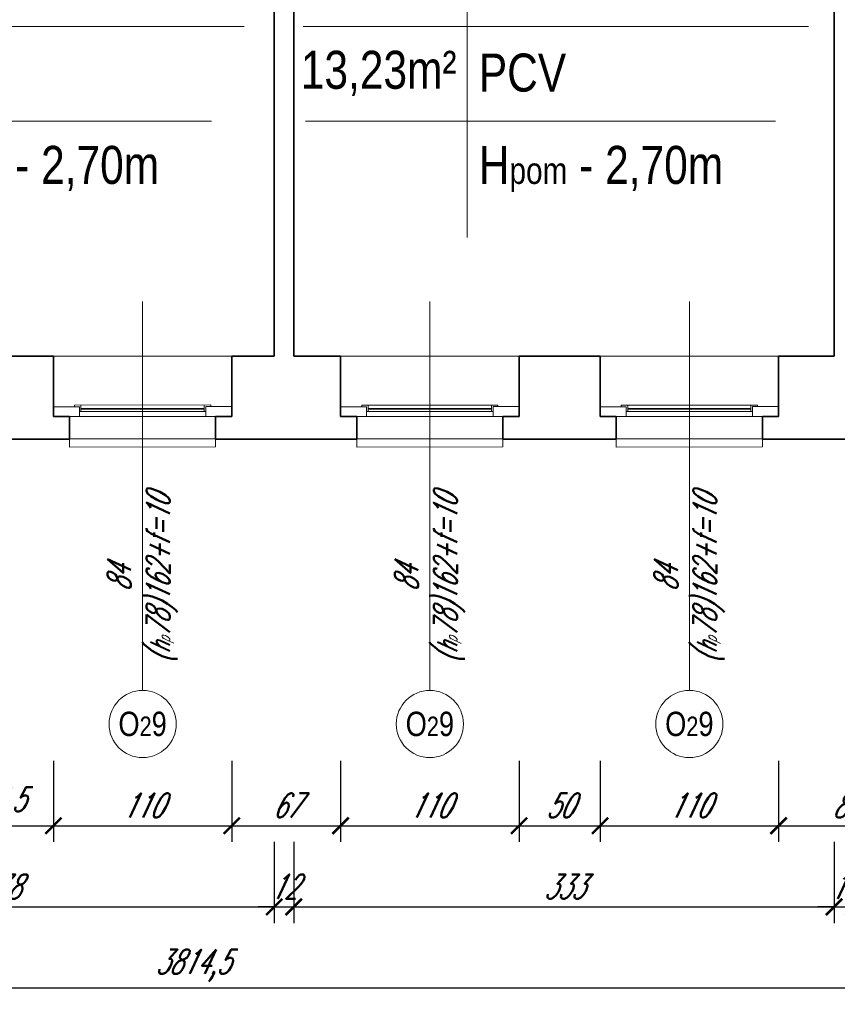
# Model space of a CAD drawing. Header units: millimetres. Extents: x 402 to 79005, y -7782 to 89952.
# Tile 168 of 256: x 24773 to 25277, y 30754 to 31361. Entities that reach past the tile are written whole.
import ezdxf

# ---------------------------------------------------------------- set-up
doc = ezdxf.new("R2010")
doc.units = ezdxf.units.MM
doc.header["$LTSCALE"] = 10
doc.linetypes.add('DASHED', pattern=[19.05, 12.7, -6.35])
doc.layers.get('0').update_dxf_attribs({"lineweight": 0})
doc.layers.get('Defpoints').update_dxf_attribs({"color": 253})
for name, color, linetype, lineweight in [('01 parter - ściany', 253, 'Continuous', 35), ('03-01_okna', 253, 'Continuous', 15), ('04-1_widok', 253, 'Continuous', 5), ('05-01_wymiary', 253, 'Continuous', 5), ('05-03_opis', 253, 'Continuous', 5)]:
    doc.layers.add(name, color=color, linetype=linetype, lineweight=lineweight)
doc.styles.add('ariel', font='ARIAL.TTF', dxfattribs={"width": 0.8})
doc.styles.add('ariel_wym', font='simplex.shx', dxfattribs={"width": 0.65, "oblique": 25})
doc.dimstyles.new('ariel 50', dxfattribs={"dimtxt": 15, "dimasz": 10, "dimexe": 10, "dimexo": 0, "dimgap": 5, "dimtad": 1, "dimdec": 1, "dimrnd": 0.5, "dimtxsty": 'ariel_wym', "dimblk": 'ARCHTICK', "dimcen": 2.5, "dimdle": 15, "dimazin": 0, "dimtfac": 1, "dimtdec": 1, "dimtix": 1, "dimtmove": 0, "dimatfit": 3, "dimldrblk": 'DOT', "dimfxl": 0, "dimarcsym": 0})

# ---------------------------------------------------------------- blocks, each defined once
blk = doc.blocks.new('_ArchTick')
at = {"color": 0, "linetype": 'ByBlock', "const_width": 0.15}
blk.add_lwpolyline([(-0.5, -0.5), (0.5, 0.5)], dxfattribs=at)
blk = doc.blocks.new('*D1104')
at = {"layer": '05-01_wymiary', "color": 0, "lineweight": -2}
for p, q in [((24729.43, 30904.29), (24729.43, 30854.29)), ((24793.69, 30904.29), (24793.69, 30854.29)), ((24714.43, 30864.29), (24808.69, 30864.29))]:
    blk.add_line(p, q, dxfattribs=at)
at = {"layer": 'Defpoints', "color": 0}
for p in [(24729.43, 31153.5), (24793.69, 31153.5), (24793.69, 30864.29)]:
    blk.add_point(p, dxfattribs=at)
at = {"layer": '05-01_wymiary', "color": 0, "lineweight": -2, "xscale": 10, "yscale": 10, "zscale": 10, "rotation": 180}
blk.add_blockref('_ArchTick', (24729.43, 30864.29), dxfattribs=at)
at = {"layer": '05-01_wymiary', "color": 0, "lineweight": -2, "xscale": 10, "yscale": 10, "zscale": 10}
blk.add_blockref('_ArchTick', (24793.69, 30864.29), dxfattribs=at)
at = {"layer": '05-01_wymiary', "color": 0, "insert": (24761.56, 30878.22), "char_height": 15, "attachment_point": 5, "style": 'ariel_wym'}
blk.add_mtext('64,5', dxfattribs=at)
blk = doc.blocks.new('_Dot')
at = {"color": 0, "linetype": 'ByBlock', "lineweight": -2}
blk.add_line((-0.5, 0), (-1, 0), dxfattribs=at)
at = {"color": 0, "linetype": 'ByBlock', "const_width": 0.5}
blk.add_lwpolyline([(-0.25, 0, 1), (0.25, 0, 1)], format="xyb", close=True, dxfattribs=at)
blk = doc.blocks.new('*D1105')
at = {"layer": '05-01_wymiary', "color": 0, "lineweight": -2}
for p, q in [((24793.69, 30904.29), (24793.69, 30854.29)), ((24903.67, 30904.29), (24903.67, 30854.29)), ((24778.69, 30864.29), (24918.67, 30864.29))]:
    blk.add_line(p, q, dxfattribs=at)
at = {"layer": 'Defpoints', "color": 0}
for p in [(24793.69, 31153.5), (24903.67, 31153.5), (24903.67, 30864.29)]:
    blk.add_point(p, dxfattribs=at)
at = {"layer": '05-01_wymiary', "color": 0, "lineweight": -2, "xscale": 10, "yscale": 10, "zscale": 10, "rotation": 180}
blk.add_blockref('_ArchTick', (24793.69, 30864.29), dxfattribs=at)
at = {"layer": '05-01_wymiary', "color": 0, "lineweight": -2, "xscale": 10, "yscale": 10, "zscale": 10}
blk.add_blockref('_ArchTick', (24903.67, 30864.29), dxfattribs=at)
at = {"layer": '05-01_wymiary', "color": 0, "insert": (24848.68, 30876.79), "char_height": 15, "attachment_point": 5, "style": 'ariel_wym'}
blk.add_mtext('110', dxfattribs=at)
blk = doc.blocks.new('*D1106')
at = {"layer": '05-01_wymiary', "color": 0, "lineweight": -2}
for p, q in [((24903.67, 30904.29), (24903.67, 30854.29)), ((24970.71, 30904.29), (24970.71, 30854.29)), ((24888.67, 30864.29), (24985.71, 30864.29))]:
    blk.add_line(p, q, dxfattribs=at)
at = {"layer": 'Defpoints', "color": 0}
for p in [(24903.67, 31153.5), (24970.71, 31153.5), (24970.71, 30864.29)]:
    blk.add_point(p, dxfattribs=at)
at = {"layer": '05-01_wymiary', "color": 0, "lineweight": -2, "xscale": 10, "yscale": 10, "zscale": 10, "rotation": 180}
blk.add_blockref('_ArchTick', (24903.67, 30864.29), dxfattribs=at)
at = {"layer": '05-01_wymiary', "color": 0, "lineweight": -2, "xscale": 10, "yscale": 10, "zscale": 10}
blk.add_blockref('_ArchTick', (24970.71, 30864.29), dxfattribs=at)
at = {"layer": '05-01_wymiary', "color": 0, "insert": (24937.19, 30876.79), "char_height": 15, "attachment_point": 5, "style": 'ariel_wym'}
blk.add_mtext('67', dxfattribs=at)
blk = doc.blocks.new('*D1107')
at = {"layer": '05-01_wymiary', "color": 0, "lineweight": -2}
for p, q in [((24970.71, 30904.29), (24970.71, 30854.29)), ((25080.69, 30904.29), (25080.69, 30854.29)), ((24955.71, 30864.29), (25095.69, 30864.29))]:
    blk.add_line(p, q, dxfattribs=at)
at = {"layer": 'Defpoints', "color": 0}
for p in [(24970.71, 31153.5), (25080.69, 31153.5), (25080.69, 30864.29)]:
    blk.add_point(p, dxfattribs=at)
at = {"layer": '05-01_wymiary', "color": 0, "lineweight": -2, "xscale": 10, "yscale": 10, "zscale": 10, "rotation": 180}
blk.add_blockref('_ArchTick', (24970.71, 30864.29), dxfattribs=at)
at = {"layer": '05-01_wymiary', "color": 0, "lineweight": -2, "xscale": 10, "yscale": 10, "zscale": 10}
blk.add_blockref('_ArchTick', (25080.69, 30864.29), dxfattribs=at)
at = {"layer": '05-01_wymiary', "color": 0, "insert": (25025.7, 30876.79), "char_height": 15, "attachment_point": 5, "style": 'ariel_wym'}
blk.add_mtext('110', dxfattribs=at)
blk = doc.blocks.new('*D1108')
at = {"layer": '05-01_wymiary', "color": 0, "lineweight": -2}
for p, q in [((25080.69, 30904.29), (25080.69, 30854.29)), ((25130.6, 30904.29), (25130.6, 30854.29)), ((25065.69, 30864.29), (25145.6, 30864.29))]:
    blk.add_line(p, q, dxfattribs=at)
at = {"layer": 'Defpoints', "color": 0}
for p in [(25080.69, 31153.5), (25130.6, 31153.55), (25130.6, 30864.29)]:
    blk.add_point(p, dxfattribs=at)
at = {"layer": '05-01_wymiary', "color": 0, "lineweight": -2, "xscale": 10, "yscale": 10, "zscale": 10, "rotation": 180}
blk.add_blockref('_ArchTick', (25080.69, 30864.29), dxfattribs=at)
at = {"layer": '05-01_wymiary', "color": 0, "lineweight": -2, "xscale": 10, "yscale": 10, "zscale": 10}
blk.add_blockref('_ArchTick', (25130.6, 30864.29), dxfattribs=at)
at = {"layer": '05-01_wymiary', "color": 0, "insert": (25105.64, 30876.79), "char_height": 15, "attachment_point": 5, "style": 'ariel_wym'}
blk.add_mtext('50', dxfattribs=at)
blk = doc.blocks.new('*D1109')
at = {"layer": '05-01_wymiary', "color": 0, "lineweight": -2}
for p, q in [((25130.6, 30904.29), (25130.6, 30854.29)), ((25240.6, 30904.29), (25240.6, 30854.29)), ((25115.6, 30864.29), (25255.6, 30864.29))]:
    blk.add_line(p, q, dxfattribs=at)
at = {"layer": 'Defpoints', "color": 0}
for p in [(25130.6, 31153.55), (25240.6, 31153.5), (25240.6, 30864.29)]:
    blk.add_point(p, dxfattribs=at)
at = {"layer": '05-01_wymiary', "color": 0, "lineweight": -2, "xscale": 10, "yscale": 10, "zscale": 10, "rotation": 180}
blk.add_blockref('_ArchTick', (25130.6, 30864.29), dxfattribs=at)
at = {"layer": '05-01_wymiary', "color": 0, "lineweight": -2, "xscale": 10, "yscale": 10, "zscale": 10}
blk.add_blockref('_ArchTick', (25240.6, 30864.29), dxfattribs=at)
at = {"layer": '05-01_wymiary', "color": 0, "insert": (25185.6, 30876.79), "char_height": 15, "attachment_point": 5, "style": 'ariel_wym'}
blk.add_mtext('110', dxfattribs=at)
blk = doc.blocks.new('*D1110')
at = {"layer": '05-01_wymiary', "color": 0, "lineweight": -2}
for p, q in [((25240.6, 30904.29), (25240.6, 30854.29)), ((25323.76, 30904.29), (25323.76, 30854.29)), ((25225.6, 30864.29), (25338.76, 30864.29))]:
    blk.add_line(p, q, dxfattribs=at)
at = {"layer": 'Defpoints', "color": 0}
for p in [(25240.6, 31153.5), (25323.76, 31153.5), (25323.76, 30864.29)]:
    blk.add_point(p, dxfattribs=at)
at = {"layer": '05-01_wymiary', "color": 0, "lineweight": -2, "xscale": 10, "yscale": 10, "zscale": 10, "rotation": 180}
blk.add_blockref('_ArchTick', (25240.6, 30864.29), dxfattribs=at)
at = {"layer": '05-01_wymiary', "color": 0, "lineweight": -2, "xscale": 10, "yscale": 10, "zscale": 10}
blk.add_blockref('_ArchTick', (25323.76, 30864.29), dxfattribs=at)
at = {"layer": '05-01_wymiary', "color": 0, "insert": (25282.18, 30876.79), "char_height": 15, "attachment_point": 5, "style": 'ariel_wym'}
blk.add_mtext('83', dxfattribs=at)
blk = doc.blocks.new('*D1401')
at = {"layer": '05-01_wymiary', "color": 0, "lineweight": -2}
for p, q in [((24591.83, 30854.29), (24591.83, 30804.29)), ((24929.83, 30854.29), (24929.83, 30804.29)), ((24576.83, 30814.29), (24944.83, 30814.29))]:
    blk.add_line(p, q, dxfattribs=at)
at = {"layer": 'Defpoints', "color": 0}
for p in [(24591.83, 31153.5), (24929.83, 31153.5), (24929.83, 30814.29)]:
    blk.add_point(p, dxfattribs=at)
at = {"layer": '05-01_wymiary', "color": 0, "lineweight": -2, "xscale": 10, "yscale": 10, "zscale": 10, "rotation": 180}
blk.add_blockref('_ArchTick', (24591.83, 30814.29), dxfattribs=at)
at = {"layer": '05-01_wymiary', "color": 0, "lineweight": -2, "xscale": 10, "yscale": 10, "zscale": 10}
blk.add_blockref('_ArchTick', (24929.83, 30814.29), dxfattribs=at)
at = {"layer": '05-01_wymiary', "color": 0, "insert": (24760.83, 30826.79), "char_height": 15, "attachment_point": 5, "style": 'ariel_wym'}
blk.add_mtext('338', dxfattribs=at)
blk = doc.blocks.new('*D1402')
at = {"layer": '05-01_wymiary', "color": 0, "lineweight": -2}
for p, q in [((24929.83, 30854.29), (24929.83, 30804.29)), ((24941.83, 30854.29), (24941.83, 30804.29)), ((24929.83, 30814.29), (24919.83, 30814.29)), ((24929.83, 30814.29), (24941.83, 30814.29)), ((24941.83, 30814.29), (24951.83, 30814.29))]:
    blk.add_line(p, q, dxfattribs=at)
at = {"layer": 'Defpoints', "color": 0}
for p in [(24929.83, 31153.5), (24941.83, 31153.5), (24941.83, 30814.29)]:
    blk.add_point(p, dxfattribs=at)
at = {"layer": '05-01_wymiary', "color": 0, "lineweight": -2, "xscale": 10, "yscale": 10, "zscale": 10}
blk.add_blockref('_ArchTick', (24929.83, 30814.29), dxfattribs=at)
at = {"layer": '05-01_wymiary', "color": 0, "lineweight": -2, "xscale": 10, "yscale": 10, "zscale": 10, "rotation": 180}
blk.add_blockref('_ArchTick', (24941.83, 30814.29), dxfattribs=at)
at = {"layer": '05-01_wymiary', "color": 0, "insert": (24935.83, 30826.79), "char_height": 15, "attachment_point": 5, "style": 'ariel_wym'}
blk.add_mtext('12', dxfattribs=at)
blk = doc.blocks.new('*D1403')
at = {"layer": '05-01_wymiary', "color": 0, "lineweight": -2}
for p, q in [((24941.83, 30854.29), (24941.83, 30804.29)), ((25274.83, 30854.29), (25274.83, 30804.29)), ((24926.83, 30814.29), (25289.83, 30814.29))]:
    blk.add_line(p, q, dxfattribs=at)
at = {"layer": 'Defpoints', "color": 0}
for p in [(24941.83, 31153.5), (25274.83, 31153.5), (25274.83, 30814.29)]:
    blk.add_point(p, dxfattribs=at)
at = {"layer": '05-01_wymiary', "color": 0, "lineweight": -2, "xscale": 10, "yscale": 10, "zscale": 10, "rotation": 180}
blk.add_blockref('_ArchTick', (24941.83, 30814.29), dxfattribs=at)
at = {"layer": '05-01_wymiary', "color": 0, "lineweight": -2, "xscale": 10, "yscale": 10, "zscale": 10}
blk.add_blockref('_ArchTick', (25274.83, 30814.29), dxfattribs=at)
at = {"layer": '05-01_wymiary', "color": 0, "insert": (25108.33, 30826.79), "char_height": 15, "attachment_point": 5, "style": 'ariel_wym'}
blk.add_mtext('333', dxfattribs=at)
blk = doc.blocks.new('*D1404')
at = {"layer": '05-01_wymiary', "color": 0, "lineweight": -2}
for p, q in [((25274.83, 30854.29), (25274.83, 30804.29)), ((25286.83, 30854.29), (25286.83, 30804.29)), ((25274.83, 30814.29), (25264.83, 30814.29)), ((25274.83, 30814.29), (25286.83, 30814.29)), ((25286.83, 30814.29), (25296.83, 30814.29))]:
    blk.add_line(p, q, dxfattribs=at)
at = {"layer": 'Defpoints', "color": 0}
for p in [(25274.83, 31153.5), (25286.83, 31153.5), (25286.83, 30814.29)]:
    blk.add_point(p, dxfattribs=at)
at = {"layer": '05-01_wymiary', "color": 0, "lineweight": -2, "xscale": 10, "yscale": 10, "zscale": 10}
blk.add_blockref('_ArchTick', (25274.83, 30814.29), dxfattribs=at)
at = {"layer": '05-01_wymiary', "color": 0, "lineweight": -2, "xscale": 10, "yscale": 10, "zscale": 10, "rotation": 180}
blk.add_blockref('_ArchTick', (25286.83, 30814.29), dxfattribs=at)
at = {"layer": '05-01_wymiary', "color": 0, "insert": (25280.83, 30826.79), "char_height": 15, "attachment_point": 5, "style": 'ariel_wym'}
blk.add_mtext('12', dxfattribs=at)
blk = doc.blocks.new('*D1405')
at = {"layer": '05-01_wymiary', "color": 0, "lineweight": -2}
for p, q in [((25286.83, 30854.29), (25286.83, 30804.29)), ((25573.83, 30854.29), (25573.83, 30804.29)), ((25271.83, 30814.29), (25588.83, 30814.29))]:
    blk.add_line(p, q, dxfattribs=at)
at = {"layer": 'Defpoints', "color": 0}
for p in [(25573.83, 31251.5), (25286.83, 31153.5), (25573.83, 30814.29)]:
    blk.add_point(p, dxfattribs=at)
at = {"layer": '05-01_wymiary', "color": 0, "lineweight": -2, "xscale": 10, "yscale": 10, "zscale": 10, "rotation": 180}
blk.add_blockref('_ArchTick', (25286.83, 30814.29), dxfattribs=at)
at = {"layer": '05-01_wymiary', "color": 0, "lineweight": -2, "xscale": 10, "yscale": 10, "zscale": 10}
blk.add_blockref('_ArchTick', (25573.83, 30814.29), dxfattribs=at)
at = {"layer": '05-01_wymiary', "color": 0, "insert": (25430.33, 30826.79), "char_height": 15, "attachment_point": 5, "style": 'ariel_wym'}
blk.add_mtext('287', dxfattribs=at)
blk = doc.blocks.new('*D1410')
at = {"layer": '05-01_wymiary', "color": 0, "lineweight": -2}
for p, q in [((22972.22, 30804.29), (22972.22, 30754.29)), ((26786.83, 30804.29), (26786.83, 30754.29)), ((26801.83, 30764.29), (22957.22, 30764.29))]:
    blk.add_line(p, q, dxfattribs=at)
at = {"layer": 'Defpoints', "color": 0}
for p in [(22972.22, 31242.5), (26786.83, 31242.5), (22972.22, 30764.29)]:
    blk.add_point(p, dxfattribs=at)
at = {"layer": '05-01_wymiary', "color": 0, "lineweight": -2, "xscale": 10, "yscale": 10, "zscale": 10, "rotation": 180}
blk.add_blockref('_ArchTick', (22972.22, 30764.29), dxfattribs=at)
at = {"layer": '05-01_wymiary', "color": 0, "lineweight": -2, "xscale": 10, "yscale": 10, "zscale": 10}
blk.add_blockref('_ArchTick', (26786.83, 30764.29), dxfattribs=at)
at = {"layer": '05-01_wymiary', "color": 0, "insert": (24879.53, 30778.22), "char_height": 15, "attachment_point": 5, "style": 'ariel_wym'}
blk.add_mtext('3814,5', dxfattribs=at)

msp = doc.modelspace()

# ---------------------------------------------------------------- linework, layer by layer
at = {"layer": '01 parter - ściany'}
for p, q in [((24929.83, 31153.5), (24929.83, 31587.5)), ((24941.83, 31153.5), (24941.83, 31587.5)), ((25274.83, 31587.5), (25274.83, 31153.5)), ((24793.69, 31153.5), (24729.43, 31153.5)), ((24793.69, 31153.52), (24793.69, 31116.41)), ((24903.67, 31153.5), (24903.66, 31116.5)), ((24903.67, 31153.5), (24903.66, 31116.5)), ((24929.83, 31153.5), (24903.67, 31153.5)), ((24970.71, 31153.5), (24941.83, 31153.5)), ((24970.71, 31153.52), (24970.71, 31116.41)), ((25130.63, 31153.5), (25080.69, 31153.5)), ((25080.69, 31153.5), (25080.69, 31116.5)), ((25080.69, 31153.5), (25080.69, 31116.5)), ((25130.63, 31153.52), (25130.63, 31116.41)), ((25274.83, 31153.5), (25240.6, 31153.5)), ((25240.6, 31153.5), (25240.6, 31116.5)), ((25240.6, 31153.5), (25240.6, 31116.5)), ((24803.66, 31116.42), (24793.69, 31116.42)), ((24803.66, 31102.48), (24803.66, 31116.42)), ((24893.66, 31102.48), (24893.66, 31116.5)), ((24903.63, 31116.48), (24893.66, 31116.48)), ((24980.69, 31116.42), (24970.71, 31116.42)), ((24980.69, 31102.48), (24980.69, 31116.42)), ((25070.69, 31102.48), (25070.69, 31116.5)), ((25080.66, 31116.48), (25070.69, 31116.48)), ((25140.6, 31116.42), (25130.63, 31116.42)), ((25140.6, 31102.48), (25140.6, 31116.42)), ((25230.6, 31102.48), (25230.6, 31116.5)), ((25240.57, 31116.48), (25230.6, 31116.48)), ((24803.66, 31102.48), (24719.43, 31102.48)), ((24980.69, 31102.48), (24893.66, 31102.48)), ((25140.6, 31102.48), (25070.69, 31102.48)), ((25333.73, 31102.5), (25230.6, 31102.5))]:
    msp.add_line(p, q, dxfattribs=at)
at = {"layer": '03-01_okna', "linetype": 'Continuous', "lineweight": 0}
for p, q in [((24810.69, 31123.41), (24810.69, 31119.41)), ((24886.66, 31123.5), (24886.66, 31119.5)), ((24987.71, 31123.4), (24987.71, 31119.4)), ((25063.69, 31123.48), (25063.69, 31119.48)), ((25147.63, 31123.4), (25147.63, 31119.4)), ((25223.6, 31123.48), (25223.6, 31119.48)), ((24887.66, 31119.5), (24809.69, 31119.41)), ((24886.66, 31121.5), (24810.69, 31121.41)), ((24886.66, 31121), (24810.69, 31120.91)), ((25064.69, 31119.48), (24986.71, 31119.4)), ((25063.69, 31121.48), (24987.71, 31121.4)), ((25063.69, 31120.98), (24987.71, 31120.9)), ((25224.6, 31119.48), (25146.63, 31119.4)), ((25223.6, 31121.48), (25147.63, 31121.4)), ((25223.6, 31120.98), (25147.63, 31120.9)), ((24809.69, 31116.41), (24887.66, 31116.5)), ((24986.71, 31116.4), (25064.69, 31116.48)), ((25146.63, 31116.4), (25224.6, 31116.48)), ((24803.66, 31102.57), (24803.66, 31097.57)), ((24893.69, 31102.65), (24893.69, 31097.65)), ((24980.69, 31102.55), (24980.69, 31097.55)), ((25070.72, 31102.63), (25070.72, 31097.63)), ((25140.6, 31102.55), (25140.6, 31097.55)), ((25230.63, 31102.63), (25230.63, 31097.63)), ((24893.69, 31097.65), (24803.66, 31097.57)), ((25070.72, 31097.63), (24980.69, 31097.55)), ((25230.63, 31097.63), (25140.6, 31097.55))]:
    msp.add_line(p, q, dxfattribs=at)
at = {"layer": '03-01_okna', "linetype": 'DASHED'}
for p, q in [((24893.69, 31102.65), (24803.66, 31102.57)), ((25070.72, 31102.63), (24980.69, 31102.55)), ((25230.63, 31102.63), (25140.6, 31102.55))]:
    msp.add_line(p, q, dxfattribs=at)
at = {"layer": '03-01_okna', "linetype": 'Continuous', "lineweight": 0}
for points in [[(24890.66, 31122.5), (24890.66, 31123.5), (24806.69, 31123.41), (24806.69, 31122.41)], [(25067.69, 31122.48), (25067.69, 31123.48), (24983.71, 31123.4), (24983.71, 31122.4)], [(25227.6, 31122.48), (25227.6, 31123.48), (25143.63, 31123.4), (25143.63, 31122.4)]]:
    msp.add_lwpolyline(points, dxfattribs=at)
for points in [[(24793.69, 31122.41), (24809.69, 31122.41), (24809.69, 31116.41), (24793.69, 31116.41)], [(24887.66, 31122.5), (24903.66, 31122.5), (24903.66, 31116.5), (24887.66, 31116.5)], [(24970.71, 31122.4), (24986.71, 31122.4), (24986.71, 31116.4), (24970.71, 31116.4)], [(25064.69, 31122.48), (25080.69, 31122.48), (25080.69, 31116.48), (25064.69, 31116.48)], [(25130.63, 31122.4), (25146.63, 31122.4), (25146.63, 31116.4), (25130.63, 31116.4)], [(25224.6, 31122.48), (25240.6, 31122.48), (25240.6, 31116.48), (25224.6, 31116.48)]]:
    msp.add_lwpolyline(points, close=True, dxfattribs=at)
at = {"layer": '04-1_widok'}
for p, q in [((24793.66, 31153.57), (24903.66, 31153.65)), ((24970.68, 31153.55), (25080.69, 31153.63)), ((25130.6, 31153.55), (25240.6, 31153.63))]:
    msp.add_line(p, q, dxfattribs=at)
at = {"layer": '05-03_opis'}
for p, q in [((25048.62, 31475.47), (25048.62, 31226.63)), ((24600.02, 31356.73), (24911.34, 31356.73)), ((24947.63, 31356.73), (25258.95, 31356.73)), ((24601.47, 31298.37), (24891.19, 31298.37)), ((24949.08, 31298.37), (25238.79, 31298.37))]:
    msp.add_line(p, q, dxfattribs=at)
at = {"layer": '05-03_opis', "lineweight": 0}
for p, q in [((24848.68, 31187.27), (24848.68, 30947.64)), ((25025.7, 31187.25), (25025.7, 30947.62)), ((25185.62, 31187.25), (25185.62, 30947.62))]:
    msp.add_line(p, q, dxfattribs=at)
for centre in [(24848.68, 30926.95), (25025.7, 30926.93), (25185.62, 30926.93)]:
    msp.add_circle(centre, 20.69, dxfattribs=at)

# ---------------------------------------------------------------- texts
at = {"layer": '05-03_opis', "style": 'ariel'}
for s, insert, char_height, width, attachment_point in [('{\\fArial|b0|i0|c238|p34;13,23m²}', (24994.17, 31327.82), 23.4234, 108.9126, 5), (' PCV', (25048.62, 31328.1), 23.423, 322.789, 4), ('{\\fArial|b0|i0|c238|p34; H\\H0.7x;pom\\H1.429x; - 2,70m}', (24701.02, 31268.92), 23.4234, 322.789, 4), ('{\\fArial|b0|i0|c238|p34; H\\H0.7x;pom\\H1.429x; - 2,70m}', (25048.62, 31268.92), 23.4234, 322.789, 4)]:
    msp.add_mtext(s, dxfattribs=dict(at, insert=insert, char_height=char_height, width=width, attachment_point=attachment_point))
at = {"layer": '05-03_opis', "lineweight": 0, "char_height": 14.4, "width": 62.6613, "attachment_point": 5, "rotation": 90, "style": 'ariel_wym'}
for insert in [(24848.68, 31016.63), (25025.7, 31016.62), (25185.62, 31016.62)]:
    msp.add_mtext('84\\P({\\H0.8333x;h\\H0.6x;p}78)162+f=10', dxfattribs=dict(at, insert=insert))
at = {"layer": '05-03_opis', "lineweight": 0, "char_height": 15, "width": 75.1935, "attachment_point": 5, "style": 'ariel'}
for insert in [(24848.68, 30926.95), (25025.7, 30926.93), (25185.62, 30926.93)]:
    msp.add_mtext('O{\\H0.8x;2}9', dxfattribs=dict(at, insert=insert))

# ---------------------------------------------------------------- dimensions: what is measured, and where the dimension line sits
at = {"layer": '05-01_wymiary'}
for base, p1, p2, picture, middle in [((25573.83, 30814.29), (25286.83, 31153.5), (25573.83, 31251.5), '*D1405', (25430.33, 30826.79)), ((24929.83, 30814.29), (24591.83, 31153.5), (24929.83, 31153.5), '*D1401', (24760.83, 30826.79)), ((24793.69, 30864.29), (24729.43, 31153.5), (24793.69, 31153.5), '*D1104', (24761.56, 30878.22)), ((24903.67, 30864.29), (24793.69, 31153.5), (24903.67, 31153.5), '*D1105', (24848.68, 30876.79)), ((24970.71, 30864.29), (24903.67, 31153.5), (24970.71, 31153.5), '*D1106', (24937.19, 30876.79)), ((24941.83, 30814.29), (24929.83, 31153.5), (24941.83, 31153.5), '*D1402', (24935.83, 30826.79)), ((25274.83, 30814.29), (24941.83, 31153.5), (25274.83, 31153.5), '*D1403', (25108.33, 30826.79)), ((25080.69, 30864.29), (24970.71, 31153.5), (25080.69, 31153.5), '*D1107', (25025.7, 30876.79)), ((25130.6, 30864.29), (25080.69, 31153.5), (25130.6, 31153.55), '*D1108', (25105.64, 30876.79)), ((25240.6, 30864.29), (25130.6, 31153.55), (25240.6, 31153.5), '*D1109', (25185.6, 30876.79)), ((25323.76, 30864.29), (25240.6, 31153.5), (25323.76, 31153.5), '*D1110', (25282.18, 30876.79)), ((25286.83, 30814.29), (25274.83, 31153.5), (25286.83, 31153.5), '*D1404', (25280.83, 30826.79))]:
    dim = msp.add_linear_dim(base=base, p1=p1, p2=p2, dimstyle='ariel 50', override={"dimtmove": 1}, dxfattribs=at)
    dim.commit()
    dim.dimension.update_dxf_attribs({"geometry": picture, "text_midpoint": middle})
dim = msp.add_linear_dim(base=(22972.22, 30764.29), p1=(26786.83, 31242.5), p2=(22972.22, 31242.5), dimstyle='ariel 50', dxfattribs=at)
dim.commit()
dim.dimension.update_dxf_attribs({"geometry": '*D1410', "text_midpoint": (24879.53, 30778.22)})

doc.saveas('drawing.dxf')
